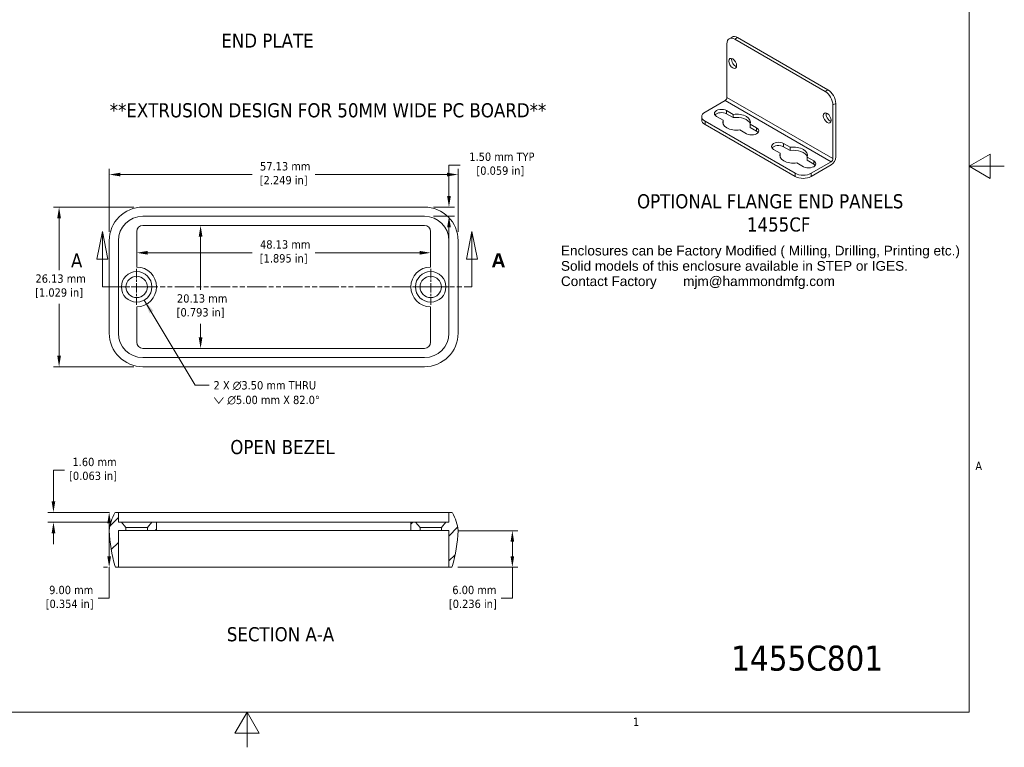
# Model space of a CAD drawing. Header units: millimetres. Extents: x 8 to 690, y 8 to 531.
# Tile 2 of 3: x 247 to 690, y 8 to 336. Entities that reach past the tile are written whole.
import ezdxf

# ---------------------------------------------------------------- set-up
doc = ezdxf.new("R2010")
doc.units = ezdxf.units.MM
doc.header["$LTSCALE"] = 2.5
doc.linetypes.add('CHAIN', pattern=[0.7087, 0.4724, -0.0591, 0.1181, -0.0591])
doc.linetypes.add('DOUBLE_DASH_CHAIN', pattern=[1.2403, 0.6614, -0.0827, 0.1654, -0.0827, 0.1654, -0.0827])
for name, color, linetype, lineweight in [('Center Mark (ANSI)', 7, 'Continuous', 9), ('Dimension (ANSI)', 7, 'Continuous', 9), ('Hatch (ANSI)', 7, 'Continuous', 9), ('Section Line (ANSI)', 7, 'DOUBLE_DASH_CHAIN', 9), ('Sketch Geometry (ANSI)', 7, 'Continuous', 9), ('Symbol (ANSI)', 7, 'Continuous', 9), ('Visible (ANSI)', 7, 'Continuous', 18), ('Visible Narrow (ANSI)', 7, 'Continuous', 9)]:
    doc.layers.add(name, color=color, linetype=linetype, lineweight=lineweight)
doc.styles.add('Label Text (ANSI)', font='arialbd.ttf')
doc.styles.add('Note Text (ANSI)', font='tahoma.ttf')
doc.styles.add('Text Style38', font='tahoma.ttf')
doc.dimstyles.new('Default - mm (ANSI)', dxfattribs={"dimscale": 2.5, "dimtxt": 1.5, "dimasz": 2, "dimexe": 1, "dimexo": 1.6002, "dimgap": 0.8, "dimtad": 0, "dimtih": 1, "dimtoh": 1, "dimrnd": 1e-08, "dimzin": 0, "dimdsep": 46, "dimtxsty": 'Note Text (ANSI)', "dimcen": 0.09, "dimdle": 10, "dimclrd": 256, "dimclre": 256, "dimclrt": 256, "dimadec": 1, "dimazin": 0, "dimtfac": 1, "dimtofl": 0, "dimtmove": 0, "dimatfit": 3, "dimfxl": 1, "dimtolj": 1, "dimtzin": 0, "dimlwd": -1, "dimlwe": -1, "dimarcsym": 0})
doc.dimstyles.new('Default - mm (ANSI)$7', dxfattribs={"dimscale": 2.5, "dimtxt": 1.5, "dimasz": 2.5, "dimexe": 1, "dimexo": 1.6002, "dimgap": 0.8, "dimtad": 0, "dimtih": 1, "dimtoh": 1, "dimrnd": 1e-08, "dimzin": 0, "dimdsep": 46, "dimtxsty": 'Note Text (ANSI)', "dimcen": 0.09, "dimdle": 10, "dimclrd": 256, "dimclre": 256, "dimclrt": 256, "dimadec": 1, "dimazin": 0, "dimtfac": 1, "dimtofl": 0, "dimtmove": 0, "dimatfit": 3, "dimfxl": 1, "dimtolj": 1, "dimtzin": 0, "dimlwd": -1, "dimlwe": -1, "dimarcsym": 0})

# ---------------------------------------------------------------- blocks, each defined once
blk = doc.blocks.new('Borders Default Border')
at = {"layer": 'Sketch Geometry (ANSI)', "flags": 128}
for points in [[(9.65, 9.65), (9.65, 206.25), (269.75, 206.25), (269.75, 9.65), (9.65, 9.65)], [(276.1, 107.95), (269.75, 107.95), (273.56, 110.15), (273.56, 105.75), (269.75, 107.95)], [(139.7, 3.3), (139.7, 9.65), (137.5, 5.84), (141.9, 5.84), (139.7, 9.65)]]:
    blk.add_lwpolyline(points, dxfattribs=at)
at = {"layer": 'Sketch Geometry (ANSI)', "char_height": 1.5, "attachment_point": 7, "style": 'Note Text (ANSI)'}
for s, insert in [('A', (270.88, 53.22)), ('1', (209.21, 7.14))]:
    blk.add_mtext(s, dxfattribs=dict(at, insert=insert))
blk = doc.blocks.new('2dTransSection0')
at = {"layer": 'Section Line (ANSI)', "linetype": 'Continuous'}
for p, q in [((113.63, 96.22), (112.63, 91.22)), ((113.63, 91.22), (113.63, 96.22)), ((114.63, 91.22), (113.63, 96.22)), ((180.2, 96.22), (179.2, 91.22)), ((180.2, 91.22), (180.2, 96.22)), ((181.2, 91.22), (180.2, 96.22)), ((112.63, 91.22), (114.63, 91.22)), ((113.63, 86.22), (113.63, 91.22)), ((179.2, 91.22), (181.2, 91.22)), ((180.2, 86.22), (180.2, 91.22)), ((113.63, 86.22), (115.02, 86.22)), ((178.81, 86.22), (180.2, 86.22))]:
    blk.add_line(p, q, dxfattribs=at)
at = {"layer": 'Section Line (ANSI)', "linetype": 'DOUBLE_DASH_CHAIN', "ltscale": 2.102137}
blk.add_line((113.63, 86.22), (180.2, 86.22), dxfattribs=at)
at = {"layer": 'Section Line (ANSI)', "linetype": 'Continuous', "flags": 128}
for points in [[(114.63, 91.22), (113.63, 96.22), (112.63, 91.22), (114.63, 91.22)], [(181.2, 91.22), (180.2, 96.22), (179.2, 91.22), (181.2, 91.22)]]:
    blk.add_lwpolyline(points, dxfattribs=at)
at = {"layer": 'Section Line (ANSI)'}
for points in [[(114.63, 91.22), (113.63, 96.22), (112.63, 91.22), (114.63, 91.22)], [(181.2, 91.22), (180.2, 96.22), (179.2, 91.22), (181.2, 91.22)]]:
    blk.add_solid(points, dxfattribs=at)
at = {"layer": 'Section Line (ANSI)', "char_height": 2.54, "attachment_point": 7}
for insert, style in [((107.98, 89.72), 'Text Style38'), ((183.7, 89.72), 'Label Text (ANSI)')]:
    blk.add_mtext('A', dxfattribs=dict(at, insert=insert, style=style))
blk = doc.blocks.new('*D20')
at = {"layer": 'Defpoints', "color": 0, "transparency": 16777216}
for p in [(295.82, 399.62), (428.24, 399.62), (428.24, 349.99)]:
    blk.add_point(p, dxfattribs=at)
at = {"layer": 'Dimension (ANSI)', "transparency": 16777216}
for p, q in [((295.82, 395.62), (295.82, 347.49)), ((428.24, 395.62), (428.24, 347.49)), ((300.82, 349.99), (347.84, 349.99)), ((423.24, 349.99), (376.23, 349.99))]:
    blk.add_line(p, q, dxfattribs=at)
for points in [[(300.82, 350.82), (300.82, 349.16), (295.82, 349.99)], [(423.24, 350.82), (423.24, 349.16), (428.24, 349.99)]]:
    blk.add_solid(points, dxfattribs=at)
at = {"layer": 'Dimension (ANSI)', "transparency": 16777216, "insert": (362.03, 355.61), "char_height": 3.75, "attachment_point": 2, "style": 'Note Text (ANSI)'}
blk.add_mtext('\\A1; 48.15 mm\\P[1.896 in]', dxfattribs=at)
blk = doc.blocks.new('*D22')
at = {"layer": 'Defpoints', "color": 0, "transparency": 16777216}
for p in [(332.08, 243.24), (328.31, 187.88), (332.08, 187.88)]:
    blk.add_point(p, dxfattribs=at)
at = {"layer": 'Dimension (ANSI)', "transparency": 16777216}
for p, q in [((328.31, 238.24), (328.31, 214.24)), ((328.31, 192.88), (328.31, 199))]:
    blk.add_line(p, q, dxfattribs=at)
for points in [[(327.48, 238.24), (329.14, 238.24), (328.31, 243.24)], [(327.48, 192.88), (329.14, 192.88), (328.31, 187.88)]]:
    blk.add_solid(points, dxfattribs=at)
at = {"layer": 'Dimension (ANSI)', "transparency": 16777216, "insert": (328.31, 212.24), "char_height": 3.75, "attachment_point": 2, "style": 'Note Text (ANSI)'}
blk.add_mtext('\\A1; 20.13 mm\\P[0.793 in]', dxfattribs=at)
blk = doc.blocks.new('*D23')
at = {"layer": 'Defpoints', "color": 0, "transparency": 16777216}
for p in [(299.55, 230.93), (431.91, 230.93), (431.91, 230.93)]:
    blk.add_point(p, dxfattribs=at)
at = {"layer": 'Dimension (ANSI)', "transparency": 16777216}
for p, q in [((304.55, 230.93), (351.53, 230.93)), ((426.91, 230.93), (379.92, 230.93))]:
    blk.add_line(p, q, dxfattribs=at)
for points in [[(304.55, 231.77), (304.55, 230.1), (299.55, 230.93)], [(426.91, 231.77), (426.91, 230.1), (431.91, 230.93)]]:
    blk.add_solid(points, dxfattribs=at)
at = {"layer": 'Dimension (ANSI)', "transparency": 16777216, "insert": (365.73, 236.55), "char_height": 3.75, "attachment_point": 2, "style": 'Note Text (ANSI)'}
blk.add_mtext('\\A1; 48.13 mm\\P[1.895 in]', dxfattribs=at)
blk = doc.blocks.new('*D24')
at = {"layer": 'Defpoints', "color": 0, "transparency": 16777216}
for p in [(302.3, 251.49), (264.59, 179.63), (302.3, 179.63)]:
    blk.add_point(p, dxfattribs=at)
at = {"layer": 'Dimension (ANSI)', "transparency": 16777216}
for p, q in [((298.3, 251.49), (262.09, 251.49)), ((264.59, 246.49), (264.59, 223.17)), ((264.59, 184.63), (264.59, 207.94)), ((298.3, 179.63), (262.09, 179.63))]:
    blk.add_line(p, q, dxfattribs=at)
for points in [[(263.76, 246.49), (265.43, 246.49), (264.59, 251.49)], [(263.76, 184.63), (265.43, 184.63), (264.59, 179.63)]]:
    blk.add_solid(points, dxfattribs=at)
at = {"layer": 'Dimension (ANSI)', "transparency": 16777216, "insert": (264.59, 221.17), "char_height": 3.75, "attachment_point": 2, "style": 'Note Text (ANSI)'}
blk.add_mtext('\\A1; 26.13 mm\\P[1.029 in]', dxfattribs=at)
blk = doc.blocks.new('*D25')
at = {"layer": 'Defpoints', "color": 0, "transparency": 16777216}
for p in [(444.28, 266.15), (287.18, 236.36), (444.28, 236.36)]:
    blk.add_point(p, dxfattribs=at)
at = {"layer": 'Dimension (ANSI)', "transparency": 16777216}
for p, q in [((287.18, 240.36), (287.18, 268.65)), ((292.18, 266.15), (351.53, 266.15)), ((439.28, 266.15), (379.92, 266.15)), ((444.28, 240.36), (444.28, 268.65))]:
    blk.add_line(p, q, dxfattribs=at)
for points in [[(292.18, 266.98), (292.18, 265.31), (287.18, 266.15)], [(439.28, 266.98), (439.28, 265.31), (444.28, 266.15)]]:
    blk.add_solid(points, dxfattribs=at)
at = {"layer": 'Dimension (ANSI)', "transparency": 16777216, "insert": (365.73, 271.76), "char_height": 3.75, "attachment_point": 2, "style": 'Note Text (ANSI)'}
blk.add_mtext('\\A1; 57.13 mm\\P[2.249 in]', dxfattribs=at)
blk = doc.blocks.new('*D26')
at = {"layer": 'Defpoints', "color": 0, "transparency": 16777216}
for p in [(429.16, 251.49), (429.16, 247.36), (440.17, 247.36)]:
    blk.add_point(p, dxfattribs=at)
at = {"layer": 'Dimension (ANSI)', "transparency": 16777216}
for p, q in [((440.17, 256.49), (440.17, 270.43)), ((440.17, 270.43), (445.17, 270.43)), ((433.16, 251.49), (442.67, 251.49)), ((433.16, 247.36), (442.67, 247.36)), ((440.17, 242.36), (440.17, 237.36))]:
    blk.add_line(p, q, dxfattribs=at)
for points in [[(439.34, 256.49), (441, 256.49), (440.17, 251.49)], [(439.34, 242.36), (441, 242.36), (440.17, 247.36)]]:
    blk.add_solid(points, dxfattribs=at)
at = {"layer": 'Dimension (ANSI)', "transparency": 16777216, "insert": (463.29, 276.05), "char_height": 3.75, "attachment_point": 2, "style": 'Note Text (ANSI)'}
blk.add_mtext('\\A1; 1.50 mm TYP\\P[0.059 in]', dxfattribs=at)
blk = doc.blocks.new('*D27')
at = {"layer": 'Defpoints', "color": 0, "transparency": 16777216}
for p in [(287.14, 114.05), (290.24, 114.05), (290.34, 89.3)]:
    blk.add_point(p, dxfattribs=at)
at = {"layer": 'Dimension (ANSI)', "transparency": 16777216}
for p, q in [((286.24, 114.05), (284.64, 114.05)), ((287.14, 109.05), (287.14, 94.3)), ((286.34, 89.3), (284.64, 89.3)), ((287.14, 89.3), (287.14, 75.36)), ((287.14, 75.36), (282.14, 75.36))]:
    blk.add_line(p, q, dxfattribs=at)
for points in [[(286.31, 109.05), (287.98, 109.05), (287.14, 114.05)], [(286.31, 94.3), (287.98, 94.3), (287.14, 89.3)]]:
    blk.add_solid(points, dxfattribs=at)
at = {"layer": 'Dimension (ANSI)', "transparency": 16777216, "insert": (269.34, 80.98), "char_height": 3.75, "attachment_point": 2, "style": 'Note Text (ANSI)'}
blk.add_mtext('\\A1; 9.00 mm\\P[0.354 in]', dxfattribs=at)
blk = doc.blocks.new('*D28')
at = {"layer": 'Defpoints', "color": 0, "transparency": 16777216}
for p in [(440.16, 105.8), (468.71, 105.8), (440.16, 89.3)]:
    blk.add_point(p, dxfattribs=at)
at = {"layer": 'Dimension (ANSI)', "transparency": 16777216}
for p, q in [((444.16, 105.8), (471.21, 105.8)), ((468.71, 100.8), (468.71, 94.3)), ((444.16, 89.3), (471.21, 89.3)), ((468.71, 89.3), (468.71, 75.36)), ((468.71, 75.36), (463.71, 75.36))]:
    blk.add_line(p, q, dxfattribs=at)
for points in [[(467.88, 100.8), (469.54, 100.8), (468.71, 105.8)], [(467.88, 94.3), (469.54, 94.3), (468.71, 89.3)]]:
    blk.add_solid(points, dxfattribs=at)
at = {"layer": 'Dimension (ANSI)', "transparency": 16777216, "insert": (450.91, 80.98), "char_height": 3.75, "attachment_point": 2, "style": 'Note Text (ANSI)'}
blk.add_mtext('\\A1; 6.00 mm\\P[0.236 in]', dxfattribs=at)
blk = doc.blocks.new('*D29')
at = {"layer": 'Defpoints', "color": 0, "transparency": 16777216}
for p in [(291.3, 114.05), (262.06, 109.65), (291.3, 109.65)]:
    blk.add_point(p, dxfattribs=at)
at = {"layer": 'Dimension (ANSI)', "transparency": 16777216}
for p, q in [((262.06, 119.05), (262.06, 133)), ((262.06, 133), (267.06, 133)), ((287.3, 114.05), (259.56, 114.05)), ((287.3, 109.65), (259.56, 109.65)), ((262.06, 104.65), (262.06, 99.65))]:
    blk.add_line(p, q, dxfattribs=at)
for points in [[(261.23, 119.05), (262.89, 119.05), (262.06, 114.05)], [(261.23, 104.65), (262.89, 104.65), (262.06, 109.65)]]:
    blk.add_solid(points, dxfattribs=at)
at = {"layer": 'Dimension (ANSI)', "transparency": 16777216, "insert": (279.86, 138.62), "char_height": 3.75, "attachment_point": 2, "style": 'Note Text (ANSI)'}
blk.add_mtext('\\A1; 1.60 mm\\P[0.063 in]', dxfattribs=at)

msp = doc.modelspace()

# ---------------------------------------------------------------- hatches: boundary and pattern name
at = {"layer": 'Hatch (ANSI)'}
h = msp.add_hatch(dxfattribs=at)
h.set_pattern_fill('ANSI31', color=256, scale=63.5, style=0)
h.set_pattern_definition([(45, (0, 0), (-5.61266, 5.61266), [])])
h.paths.add_polyline_path([(308.46, 105.805), (308.46, 109.655), (306.398, 109.655), (304.335, 107.282), (304.335, 105.805)])
h.paths.add_polyline_path([(422.998, 109.655), (422.998, 105.805), (427.123, 105.805), (427.123, 107.282), (425.06, 109.655)])
edge = h.paths.add_edge_path()
edge.add_ellipse((290.238, 113.505), major_axis=(0, 0.55), ratio=1, start_angle=0, end_angle=59.77561)
edge.add_ellipse((306.839, 103.833), major_axis=(-17.076, 9.948), ratio=1, start_angle=0, end_angle=24.38273)
edge.add_ellipse((287.726, 105.789), major_axis=(-0.547, 0.056), ratio=1, start_angle=0, end_angle=8.34963)
edge.add_ellipse((355.861, 108.773), major_axis=(-68.684, -3.008), ratio=1, start_angle=0, end_angle=13.59695)
edge.add_ellipse((290.338, 89.855), major_axis=(-0.528, -0.153), ratio=1, start_angle=0, end_angle=73.89508)
edge.add_line((290.338, 89.305), (291.3, 89.305))
edge.add_line((291.3, 89.305), (291.3, 105.805))
edge.add_line((291.3, 105.805), (294.71, 105.805))
edge.add_line((294.71, 105.805), (294.71, 107.282))
edge.add_line((294.71, 107.282), (292.648, 109.655))
edge.add_line((292.648, 109.655), (291.3, 109.655))
edge.add_line((291.3, 109.655), (291.3, 114.055))
edge.add_line((291.3, 114.055), (290.238, 114.055))
edge = h.paths.add_edge_path()
edge.add_ellipse((441.22, 113.505), major_axis=(0.475, 0.277), ratio=1, start_angle=0, end_angle=59.77561)
edge.add_line((441.22, 114.055), (440.158, 114.055))
edge.add_line((440.158, 114.055), (440.158, 109.655))
edge.add_line((440.158, 109.655), (438.81, 109.655))
edge.add_line((438.81, 109.655), (436.748, 107.282))
edge.add_line((436.748, 107.282), (436.748, 105.805))
edge.add_line((436.748, 105.805), (440.158, 105.805))
edge.add_line((440.158, 105.805), (440.158, 89.305))
edge.add_line((440.158, 89.305), (441.12, 89.305))
edge.add_ellipse((441.12, 89.855), major_axis=(0, -0.55), ratio=1, start_angle=0, end_angle=73.89508)
edge.add_ellipse((375.597, 108.773), major_axis=(66.052, -19.071), ratio=1, start_angle=0, end_angle=13.59695)
edge.add_ellipse((443.731, 105.789), major_axis=(0.549, -0.024), ratio=1, start_angle=0, end_angle=8.34963)
edge.add_ellipse((424.619, 103.833), major_axis=(19.66, 2.011), ratio=1, start_angle=0, end_angle=24.38273)

# ---------------------------------------------------------------- linework, layer by layer
at = {"layer": 'Center Mark (ANSI)', "linetype": 'CHAIN', "ltscale": 3.610815}
for p, q in [((299.523, 223.683), (299.523, 207.433)), ((431.935, 223.683), (431.935, 207.433)), ((307.648, 215.558), (291.398, 215.558)), ((440.06, 215.558), (423.81, 215.558))]:
    msp.add_line(p, q, dxfattribs=at)
at = {"layer": 'Visible (ANSI)'}
for p, q in [((565.349, 300.884), (565.349, 325.043)), ((567.648, 328.061), (566.384, 327.331)), ((568.884, 327.084), (609.543, 303.61)), ((570.148, 327.814), (610.807, 304.339)), ((555.476, 294.266), (564.553, 299.507)), ((613.078, 297.486), (613.078, 273.328)), ((614.342, 298.216), (614.342, 274.057)), ((565.198, 294.955), (568.172, 293.238)), ((568.172, 291.778), (565.198, 293.495)), ((568.172, 291.778), (568.172, 293.238)), ((554.011, 290.765), (554.011, 292.225)), ((596.134, 266.709), (555.476, 290.183)), ((596.134, 265.25), (555.476, 288.724)), ((563.62, 290.61), (560.646, 292.327)), ((563.62, 289.15), (563.62, 290.61)), ((575.748, 287.404), (575.748, 288.864)), ((575.748, 288.864), (578.722, 287.147)), ((574.17, 284.519), (571.196, 286.236)), ((578.722, 285.687), (575.748, 287.404)), ((590.875, 280.13), (593.849, 278.413)), ((589.297, 275.785), (586.323, 277.502)), ((589.297, 274.326), (589.297, 275.785)), ((593.849, 276.954), (590.875, 278.671)), ((593.849, 276.954), (593.849, 278.413)), ((599.847, 269.694), (596.873, 271.411)), ((601.425, 272.58), (601.425, 274.039)), ((601.425, 274.039), (604.399, 272.322)), ((604.399, 270.863), (601.425, 272.58)), ((612.283, 271.95), (603.205, 266.709)), ((612.283, 270.49), (603.205, 265.25)), ((302.3, 251.485), (429.158, 251.485)), ((302.3, 247.361), (429.158, 247.361)), ((299.55, 240.486), (299.55, 224.495)), ((302.3, 243.236), (429.158, 243.236)), ((431.908, 240.486), (431.908, 224.495)), ((287.176, 194.754), (287.176, 236.361)), ((291.3, 194.754), (291.3, 236.361)), ((440.158, 236.361), (440.158, 194.754)), ((444.281, 236.361), (444.281, 194.754)), ((299.55, 206.62), (299.55, 190.629)), ((431.908, 206.62), (431.908, 190.629)), ((429.158, 187.879), (302.3, 187.879)), ((429.158, 183.754), (302.3, 183.754)), ((429.158, 179.63), (302.3, 179.63)), ((291.3, 114.055), (290.238, 114.055)), ((291.3, 109.655), (291.3, 114.055)), ((291.3, 114.055), (302.3, 114.055)), ((302.3, 114.055), (429.158, 114.055)), ((429.158, 114.055), (440.158, 114.055)), ((441.22, 114.055), (440.158, 114.055)), ((440.158, 114.055), (440.158, 109.655)), ((292.648, 109.655), (291.3, 109.655)), ((294.71, 107.282), (292.648, 109.655)), ((292.648, 109.655), (306.398, 109.655)), ((294.71, 105.805), (294.71, 107.282)), ((304.335, 107.282), (294.71, 107.282)), ((306.398, 109.655), (304.335, 107.282)), ((304.335, 107.282), (304.335, 105.805)), ((308.46, 109.655), (306.398, 109.655)), ((308.46, 105.805), (308.46, 109.655)), ((308.46, 109.655), (422.998, 109.655)), ((422.998, 109.655), (422.998, 105.805)), ((425.06, 109.655), (422.998, 109.655)), ((427.123, 107.282), (425.06, 109.655)), ((425.06, 109.655), (438.81, 109.655)), ((427.123, 105.805), (427.123, 107.282)), ((436.748, 107.282), (427.123, 107.282)), ((438.81, 109.655), (436.748, 107.282)), ((436.748, 107.282), (436.748, 105.805)), ((440.158, 109.655), (438.81, 109.655)), ((291.3, 89.305), (291.3, 105.805)), ((291.3, 105.805), (294.71, 105.805)), ((304.335, 105.805), (294.71, 105.805)), ((304.335, 105.805), (308.46, 105.805)), ((308.46, 105.805), (422.998, 105.805)), ((422.998, 105.805), (427.123, 105.805)), ((436.748, 105.805), (427.123, 105.805)), ((436.748, 105.805), (440.158, 105.805)), ((440.158, 105.805), (440.158, 89.305)), ((290.338, 89.305), (291.3, 89.305)), ((291.3, 89.305), (302.3, 89.305)), ((302.3, 89.305), (429.158, 89.305)), ((429.158, 89.305), (440.158, 89.305)), ((440.158, 89.305), (441.12, 89.305))]:
    msp.add_line(p, q, dxfattribs=at)
for centre, radius in [((299.523, 215.558), 6.875), ((431.935, 215.558), 6.875), ((299.523, 215.558), 4.813), ((431.935, 215.558), 4.813)]:
    msp.add_circle(centre, radius, dxfattribs=at)
for centre, radius, start, end in [((302.3, 236.361), 15.124, 90, 180), ((429.158, 236.361), 15.124, 0, 90), ((302.3, 236.361), 11, 90, 180), ((429.158, 236.361), 11, 0, 90), ((302.3, 240.486), 2.75, 90, 180), ((429.158, 240.486), 2.75, 0, 90), ((299.523, 215.558), 8.938, 270.17629, 89.82371), ((431.935, 215.558), 8.938, 90.17629, 269.82371), ((302.3, 194.754), 15.124, 180, 270), ((302.3, 194.754), 11, 180, 270), ((429.158, 194.754), 11, 270, 0), ((429.158, 194.754), 15.124, 270, 0), ((302.3, 190.629), 2.75, 180, 270), ((429.158, 190.629), 2.75, 270, 0), ((306.839, 103.833), 19.762, 149.77561, 174.15834), ((290.238, 113.505), 0.55, 90, 149.77561), ((441.22, 113.505), 0.55, 30.22439, 90), ((424.619, 103.833), 19.762, 5.84166, 30.22439), ((287.726, 105.789), 0.55, 174.15834, 182.50797), ((355.861, 108.773), 68.75, 182.50797, 196.10492), ((375.597, 108.773), 68.75, 343.89508, 357.49203), ((443.731, 105.789), 0.55, 357.49203, 5.84166), ((290.338, 89.855), 0.55, 196.10492, 270), ((441.12, 89.855), 0.55, 270, 343.89508)]:
    msp.add_arc(centre, radius, start, end, dxfattribs=at)
for centre, major_axis, start_param, end_param in [((570.148, 323.731), (-2.5, 4.33), 5.4977871, 6.2831853), ((568.884, 323.001), (-2.5, 4.33), 5.4977871, 7.0685835), ((569.198, 316.931), (1.25, -2.165), 3.6716483, 5.7531297), ((609.543, 299.527), (2.5, -4.33), 0.7853982, 2.3561945), ((610.807, 300.257), (-2.5, 4.33), 3.9269908, 5.4977871), ((564.553, 300.425), (-0.563, -0.974), 0.7853982, 2.3561945), ((559.011, 292.225), (-5, 0), 5.4977871, 7.0685835), ((562.922, 293.641), (-3.219, 0), 3.9269908, 7.0685835), ((562.922, 292.181), (-3.219, 0), 3.9269908, 5.8796365), ((569.684, 289.737), (6.25, 0), 6.0387948, 8.0983721), ((611.757, 292.36), (1.25, -2.165), 3.6716483, 5.7531297), ((559.011, 290.765), (-5, 0), 0, 0.7853982), ((569.684, 289.737), (-6.25, 0), 6.0387948, 8.0983721), ((569.684, 288.277), (-6.25, 0), 6.0387948, 6.0795483), ((569.684, 288.277), (6.25, 0), 0.203637, 1.8151868), ((576.446, 285.833), (3.219, 0), 3.9269908, 7.0685835), ((576.446, 284.373), (-3.219, 0), 3.5451415, 3.9269908), ((588.599, 278.816), (-3.219, 0), 3.9269908, 7.0685835), ((588.599, 277.357), (-3.219, 0), 3.9269908, 5.8796365), ((595.361, 274.912), (-6.25, 0), 6.0387948, 8.0983721), ((595.361, 274.912), (6.25, 0), 6.0387948, 8.0983721), ((595.361, 273.453), (6.25, 0), 0.203637, 1.8151868), ((595.361, 273.453), (-6.25, 0), 6.0387948, 6.0795483), ((602.123, 271.008), (3.219, 0), 3.9269908, 7.0685835), ((602.123, 269.549), (-3.219, 0), 3.5451415, 3.9269908), ((612.283, 272.868), (-1.456, -2.522), 0.7853982, 2.3561945), ((612.283, 272.868), (-0.563, -0.974), 0.7853982, 2.3561945), ((599.67, 268.75), (-5, 0), 0.7853982, 2.3561945), ((599.67, 267.291), (5, 0), 3.9269908, 5.4977871)]:
    msp.add_ellipse(centre, major_axis=major_axis, ratio=0.5773503, start_param=start_param, end_param=end_param, dxfattribs=at)
for centre in [(567.934, 316.201), (610.493, 291.63)]:
    msp.add_ellipse(centre, major_axis=(-1.25, 2.165), ratio=0.5773503, dxfattribs=at)
at = {"layer": 'Visible Narrow (ANSI)'}
for p, q in [((568.884, 327.084), (570.148, 327.814)), ((610.807, 304.339), (609.543, 303.61)), ((564.553, 299.507), (612.283, 271.95)), ((565.349, 300.884), (613.078, 273.328)), ((613.078, 297.486), (614.342, 298.216)), ((565.198, 293.495), (565.198, 294.955)), ((555.476, 288.724), (555.476, 290.183)), ((578.722, 285.687), (578.722, 287.147)), ((590.875, 278.671), (590.875, 280.13)), ((604.399, 270.863), (604.399, 272.322)), ((596.134, 266.709), (596.134, 265.25)), ((603.205, 265.25), (603.205, 266.709))]:
    msp.add_line(p, q, dxfattribs=at)

# ---------------------------------------------------------------- block references
at = {"xscale": 2.5, "yscale": 2.5, "zscale": 2.5}
msp.add_blockref('Borders Default Border', (0, 0), dxfattribs=at)
at = {"layer": 'Section Line (ANSI)', "xscale": 2.5, "yscale": 2.5, "zscale": 2.5}
msp.add_blockref('2dTransSection0', (0, 0), dxfattribs=at)

# ---------------------------------------------------------------- texts
at = {"layer": 'Symbol (ANSI)', "char_height": 6.35, "attachment_point": 7, "style": 'Text Style38'}
for s, insert in [('END PLATE', (337.616, 323.277)), ('OPTIONAL FLANGE END PANELS', (524.867, 250.825)), ('1455CF', (574.341, 240.37)), ('OPEN BEZEL', (341.697, 140.149)), ('SECTION A-A', (340.139, 55.874))]:
    msp.add_mtext(s, dxfattribs=dict(at, insert=insert))
at = {"layer": 'Symbol (ANSI)', "attachment_point": 2, "style": 'Note Text (ANSI)'}
for s, insert, char_height, width in [('{\\fTahoma|b0|i0;\\H6.3500;**EXTRUSION DESIGN FOR 50MM WIDE PC BOARD**}', (385.691, 298.275), 6.35, 211.43339), ('{\\fTahoma|b0|i0;\\H11.2500;1455C801}', (601.457, 54.035), 11.25, 76.93768)]:
    msp.add_mtext(s, dxfattribs=dict(at, insert=insert, char_height=char_height, width=width))
at = {"layer": 'Symbol (ANSI)', "color": 5, "true_color": 0x0000ff, "insert": (490.589, 234.089), "char_height": 4.375, "width": 179.65511, "attachment_point": 1, "line_spacing_factor": 0.944221, "style": 'Note Text (ANSI)'}
msp.add_mtext('{\\fArial|b0|i0;\\H4.3750;Enclosures can be Factory Modified ( Milling, Drilling, Printing etc.)\\PSolid models of this enclosure available in STEP or IGES.\\PContact Factory       mjm@hammondmfg.com}', dxfattribs=at)
at = {"layer": 'Symbol (ANSI)', "insert": (334.145, 173.12), "char_height": 3.75, "width": 53.4157, "attachment_point": 1, "line_spacing_factor": 1.05, "style": 'Note Text (ANSI)'}
msp.add_mtext('{2 X \\fAIGDT|b0|i0;\\H3.7500;n\\fTahoma|b0|i0;\\H3.7500;3.50 mm THRU\\P\\fAIGDT|b0|i0;\\H3.7500;w\\fTahoma|b0|i0;\\H3.7500; \\fAIGDT|b0|i0;\\H3.7500;n\\fTahoma|b0|i0;\\H3.7500;5.00 mm X 82.0°}', dxfattribs=at)

# ---------------------------------------------------------------- dimensions: what is measured, and where the dimension line sits
at = {"layer": 'Dimension (ANSI)'}
for base, p1, p2, angle, text, override, picture, middle in [((428.238, 349.989), (295.823, 399.617), (428.238, 399.617), 180, ' <> mm\\X[1.896 in]', {"dimtih": 0, "dimtoh": 0, "dimdec": 2, "dimlfac": 0.363636, "dimpost": '', "dimtp": 0, "dimtm": 0, "dimtdec": 2, "dimatfit": 1, "dimtvp": -0.25}, '*D20', (362.031, 349.989)), ((440.171, 247.361), (429.158, 251.485), (429.158, 247.361), 270, ' <> mm TYP\\X[0.059 in]', {"dimdec": 2, "dimlfac": 0.363636, "dimpost": '', "dimtp": 0, "dimtm": 0, "dimtdec": 2, "dimatfit": 1, "dimtvp": -0.25}, '*D26', (463.29, 270.43)), ((264.594, 179.63), (302.3, 251.485), (302.3, 179.63), 270, ' <> mm\\X[1.029 in]', {"dimdec": 2, "dimlfac": 0.363636, "dimpost": '', "dimtp": 0, "dimtm": 0, "dimtdec": 2, "dimatfit": 1, "dimtvp": -0.25}, '*D24', (264.594, 215.558)), ((328.311, 187.879), (332.083, 243.236), (332.083, 187.879), 270, ' <> mm\\X[0.793 in]', {"dimdec": 2, "dimlfac": 0.363636, "dimpost": '', "dimse1": 1, "dimse2": 1, "dimtp": 0, "dimtm": 0, "dimtdec": 2, "dimatfit": 1, "dimtvp": -0.25}, '*D22', (328.311, 206.62)), ((431.908, 230.933), (299.55, 230.933), (431.908, 230.933), 180, ' <> mm\\X[1.895 in]', {"dimtih": 0, "dimtoh": 0, "dimdec": 2, "dimlfac": 0.363636, "dimpost": '', "dimse1": 1, "dimse2": 1, "dimtp": 0, "dimtm": 0, "dimtdec": 2, "dimatfit": 1, "dimtvp": -0.25}, '*D23', (365.729, 230.933)), ((262.059, 109.655), (291.3, 114.055), (291.3, 109.655), 90, ' <> mm\\X[0.063 in]', {"dimdec": 2, "dimlfac": 0.363636, "dimpost": '', "dimtp": 0, "dimtm": 0, "dimtdec": 2, "dimatfit": 1, "dimtvp": -0.25}, '*D29', (279.861, 133)), ((287.143, 114.055), (290.338, 89.305), (290.238, 114.055), 90, ' <> mm\\X[0.354 in]', {"dimdec": 2, "dimlfac": 0.363636, "dimpost": '', "dimtp": 0, "dimtm": 0, "dimtdec": 2, "dimatfit": 2, "dimtvp": -0.25}, '*D27', (269.342, 75.359)), ((468.709, 105.805), (440.158, 89.305), (440.158, 105.805), 90, ' <> mm\\X[0.236 in]', {"dimdec": 2, "dimlfac": 0.363636, "dimpost": '', "dimtp": 0, "dimtm": 0, "dimtdec": 2, "dimatfit": 2, "dimtvp": -0.25}, '*D28', (450.907, 75.359))]:
    dim = msp.add_linear_dim(base=base, p1=p1, p2=p2, angle=angle, text=text, dimstyle='Default - mm (ANSI)', override=override, dxfattribs=at)
    dim.commit()
    dim.dimension.update_dxf_attribs({"geometry": picture, "text_midpoint": middle, "dimtype": 160})
dim = msp.add_linear_dim(base=(444.281, 266.146), p1=(287.176, 236.361), p2=(444.281, 236.361), text=' <> mm\\X[2.249 in]', dimstyle='Default - mm (ANSI)', override={"dimtih": 0, "dimtoh": 0, "dimdec": 2, "dimlfac": 0.363636, "dimpost": '', "dimtp": 0, "dimtm": 0, "dimtdec": 2, "dimatfit": 1, "dimtvp": -0.25}, dxfattribs=at)
dim.commit()
dim.dimension.update_dxf_attribs({"geometry": '*D25', "text_midpoint": (365.729, 266.146), "dimtype": 160})

# ---------------------------------------------------------------- leaders
at = {"layer": 'Symbol (ANSI)', "annotation_type": 0, "has_hookline": 1, "hookline_direction": 0, "text_width": 52.711}
msp.add_leader([(302.96, 209.604), (325.895, 171.245), (332.145, 171.245)], dimstyle='Default - mm (ANSI)$7', override={"dimtad": 0}, dxfattribs=at)

doc.saveas('drawing.dxf')
